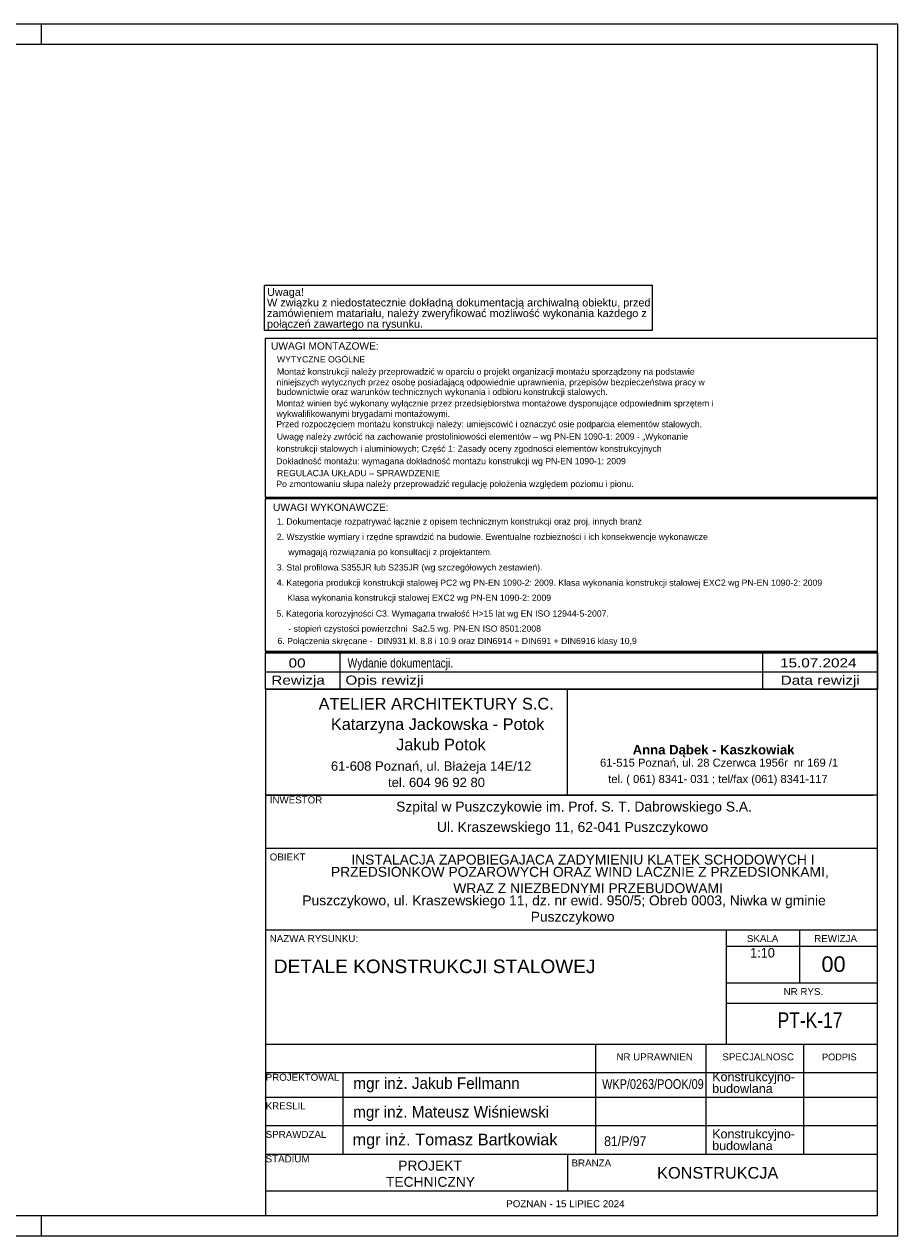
# Model space of a CAD drawing. Header units: millimetres. Extents: x 0 to 4200, y 0 to 2970.
# Tile 12 of 12: x 2058 to 4200, y 0 to 2970. Entities that reach past the tile are written whole.
import ezdxf

# ---------------------------------------------------------------- set-up
doc = ezdxf.new("R2010")
doc.units = ezdxf.units.MM
doc.styles.add('ar', font='txt', dxfattribs={"height": 0.2})
doc.styles.add('ari', font='txt', dxfattribs={"height": 0.2})
doc.styles.add('aria', font='txt', dxfattribs={"height": 0.2})
doc.styles.add('Arial', font='ARIAL.TTF', dxfattribs={"height": 0.2})
doc.styles.add('arialbd', font='txt', dxfattribs={"height": 0.2})

# ---------------------------------------------------------------- blocks, each defined once
blk = doc.blocks.new('Unknown-2519214-1268')
at = {"color": 7, "linetype": 'Continuous'}
for p, q in [((4200, 2970), (0, 2970)), ((2100, 2920), (2100, 2970)), ((4200, 2970), (4150, 2970)), ((4200, 0), (4200, 2970)), ((4150, 2920), (50, 2920)), ((4150, 50), (4150, 2920)), ((50, 50), (4150, 50)), ((2100, 0), (2100, 50)), ((0, 0), (4200, 0))]:
    blk.add_line(p, q, dxfattribs=at)
blk = doc.blocks.new('Text-2519214-4387')
at = {"color": 0, "linetype": 'Continuous'}
blk.add_wipeout([(3035.7, 2226.1), (3035.7, 2246.1), (2653.3, 2246.1), (2653.3, 2226.1)], dxfattribs=at)
at = {"color": 30, "linetype": 'Continuous'}
blk.add_line((2647.3, 2220.1), (3598.8, 2220.1), dxfattribs=at)
at = {"color": 0, "linetype": 'Continuous'}
blk.add_wipeout([(3583.8, 2252.1), (3583.8, 2272.1), (2653.3, 2272.1), (2653.3, 2252.1)], dxfattribs=at)
at = {"color": 7, "linetype": 'Continuous', "style": 'Arial'}
blk.add_text('połączeń zawartego na rysunku.', height=19.102, dxfattribs=at).set_placement((2653.3, 2226.1))
at = {"color": 0, "linetype": 'Continuous'}
blk.add_wipeout([(3592.8, 2278.1), (3592.8, 2298.1), (2653.3, 2298.1), (2653.3, 2278.1)], dxfattribs=at)
at = {"color": 30, "linetype": 'Continuous'}
blk.add_line((3598.8, 2220.1), (3598.8, 2330.1), dxfattribs=at)
at = {"color": 7, "linetype": 'Continuous', "style": 'Arial'}
blk.add_text('zamówieniem matariału, należy zweryfikować możliwość wykonania każdego z', height=19.102, dxfattribs=at).set_placement((2653.3, 2252.1))
at = {"color": 0, "linetype": 'Continuous'}
blk.add_wipeout([(2743.7, 2304.1), (2743.7, 2324.1), (2653.3, 2324.1), (2653.3, 2304.1)], dxfattribs=at)
at = {"color": 30, "linetype": 'Continuous'}
for p, q in [((2647.3, 2330.1), (3598.8, 2330.1)), ((2647.3, 2220.1), (2647.3, 2330.1))]:
    blk.add_line(p, q, dxfattribs=at)
at = {"color": 7, "linetype": 'Continuous', "style": 'Arial'}
for s, height, p in [('Uwaga!', 19.1, (2653.3, 2304.1)), ('W związku z niedostatecznie dokładną dokumentacją archiwalną obiektu, przed', 19.102, (2653.3, 2278.1))]:
    blk.add_text(s, height=height, dxfattribs=at).set_placement(p)
blk = doc.blocks.new('Unknown-2519214-4403')
at = {"color": 7, "linetype": 'Continuous'}
for p, q in [((2650, 1340), (4150, 1340)), ((2650, 1340), (2650, 1080)), ((3390, 1080), (3390, 1340)), ((4150, 50), (4150, 1340)), ((2650, 1080), (4140, 1080)), ((2650, 1080), (2650, 50)), ((4150, 1080), (2650, 1080)), ((2650, 950), (4150, 950)), ((2650, 750), (4150, 750)), ((3780, 470), (3780, 750)), ((3960, 620), (3960, 750)), ((3780, 710), (4150, 710)), ((3780, 620), (4150, 620)), ((3780, 570), (4150, 570)), ((2650, 470), (4150, 470)), ((3460, 200), (3460, 470)), ((3730, 200), (3730, 470)), ((3970, 200), (3970, 470)), ((2650, 400), (4150, 400)), ((2840, 200), (2840, 400)), ((2650, 340), (4150, 340)), ((2650, 270), (4150, 270)), ((2810, 270), (4140, 270)), ((2650, 200), (4140, 200)), ((2850, 200), (4150, 200)), ((3390, 200), (3390, 110)), ((2650, 110), (4140, 110)), ((2650, 110), (4150, 110)), ((2650, 50), (4150, 50))]:
    blk.add_line(p, q, dxfattribs=at)
for s, height, style, p in [('ATELIER ARCHITEKTURY S.C.', 28.557, 'Arial', (2780, 1290)), ('Katarzyna Jackowska - Potok', 28.557, 'Arial', (2810, 1240)), ('Jakub Potok', 28.557, 'Arial', (2970, 1190)), ('Anna Dąbek - Kaszkowiak', 23.023, 'arialbd', (3550, 1180)), ('61-608 Poznań, ul. Błażeja 14E/12', 22.846, 'Arial', (2810, 1140)), ('61-515 Poznań, ul. 28 Czerwca 1956r  nr 169 /1', 19.633, 'Arial', (3470, 1150)), ('tel. ( 061) 8341- 031 ; tel/fax (061) 8341-117', 19.633, 'Arial', (3490, 1110)), ('tel. 604 96 92 80', 22.846, 'Arial', (2950, 1100)), ('INWESTOR', 17.13, 'Arial', (2660, 1060)), ('Szpital w Puszczykowie im. Prof. S. T. Dabrowskiego S.A.', 24.275, 'Arial', (2970, 1040)), ('Ul. Kraszewskiego 11, 62-041 Puszczykowo', 24.275, 'Arial', (3070, 990)), ('OBIEKT', 17.13, 'Arial', (2660, 920)), ('INSTALACJA ZAPOBIEGAJACA ZADYMIENIU KLATEK SCHODOWYCH I', 24.275, 'Arial', (2860, 910)), ('PRZEDSIONKOW POZAROWYCH ORAZ WIND LACZNIE Z PRZEDSIONKAMI,', 24.275, 'Arial', (2810, 880)), ('WRAZ Z NIEZBEDNYMI PRZEBUDOWAMI', 24.275, 'Arial', (3110, 840)), ('Puszczykowo, ul. Kraszewskiego 11, dz. nr ewid. 950/5; Obreb 0003, Niwka w gminie', 24.275, 'Arial', (2740, 810)), ('Puszczykowo', 24.275, 'Arial', (3300, 770)), ('NAZWA RYSUNKU:', 17.134, 'Arial', (2660, 720)), ('SKALA', 17.13, 'Arial', (3830, 720)), ('REWIZJA', 17.13, 'Arial', (3995, 720)), ('NR RYS.', 17.13, 'Arial', (3920, 590)), ('NR UPRAWNIEN', 17.134, 'Arial', (3510, 430)), ('SPECJALNOSC', 17.134, 'Arial', (3770, 430)), ('PODPIS', 16.8, 'ar', (4014.2, 430)), ('PROJEKTOWAL', 17.134, 'Arial', (2650, 380)), ('KRESLIL', 17.13, 'Arial', (2650, 310)), ('SPRAWDZAL', 17.13, 'Arial', (2650, 240)), ('STADIUM', 17.13, 'Arial', (2650, 180)), ('PROJEKT', 24.27, 'Arial', (2975, 160)), ('BRANZA', 17.13, 'Arial', (3400, 170)), ('KONSTRUKCJA', 28.558, 'Arial', (3610, 140)), ('TECHNICZNY', 24.27, 'Arial', (2945, 120)), ('POZNAN - 15 LIPIEC 2024', 17.134, 'Arial', (3240, 70))]:
    blk.add_text(s, height=height, dxfattribs=dict(at, style=style)).set_placement(p)
at = {"color": 7}
for s, height, style, p in [('1:10', 23.33, 'aria', (3837.8, 682)), ('00', 38.2, 'Arial', (4012.8, 646.8)), ('DETALE KONSTRUKCJI STALOWEJ', 33.428, 'Arial', (2670, 643.8)), ('mgr inż. Jakub Fellmann', 28, 'ari', (2865, 360)), ('Konstrukcyjno-', 21.967, 'Arial', (3745, 378.8)), ('budowlana', 21.97, 'Arial', (3745, 350)), ('mgr inż. Mateusz Wiśniewski', 28, 'ari', (2864.6, 289.8)), ('mgr inż. Tomasz Bartkowiak', 28.652, 'Arial', (2863.1, 221.6)), ('Konstrukcyjno-', 21.967, 'Arial', (3745, 238.8)), ('budowlana', 21.97, 'Arial', (3745, 210))]:
    blk.add_text(s, height=height, dxfattribs=dict(at, style=style)).set_placement(p)
at = {"color": 7, "style": 'Arial'}
for s, height, width, p in [('PT-K-17', 38.2, 0.8, (3905.4, 509.3)), ('WKP/0263/POOK/09', 23.877, 0.8, (3475, 360)), ('81/P/97', 23.88, 0.9, (3480, 220))]:
    blk.add_text(s, height=height, dxfattribs=dict(at, width=width)).set_placement(p)
blk = doc.blocks.new('Unknown-2519214-4404')
at = {"color": 7, "linetype": 'Continuous'}
for p, q in [((2649.2, 1429.1), (4150, 1429.1)), ((4150, 1429.1), (2649.2, 1429.1)), ((2649.2, 1429.1), (2649.2, 1382.2)), ((2832.1, 1429.1), (2832.1, 1382.2)), ((3868.6, 1429.1), (3868.6, 1382.2)), ((4150, 1429.1), (4150, 1382.2)), ((2649.2, 1382.2), (4150, 1382.2)), ((2649.2, 1382.2), (2649.2, 1340)), ((2649.2, 1382.2), (4150, 1382.2)), ((2832.1, 1382.2), (2832.1, 1340)), ((3868.6, 1382.2), (3868.6, 1340)), ((4150, 1382.2), (4150, 1340)), ((4150, 1340), (2649.2, 1340))]:
    blk.add_line(p, q, dxfattribs=at)
at = {"color": 7, "linetype": 'Continuous', "style": 'Arial'}
for s, height, width, p in [('00', 22.4, 1.196471, (2706.2, 1393)), ('Wydanie dokumentacji.', 22.397, 0.8, (2850.9, 1393)), ('15.07.2024', 22.4, 1.196471, (3911.4, 1393.3)), ('Rewizja', 22.4, 1.2, (2663.8, 1350.9)), ('Opis rewizji', 22.397, 1.2, (2845.6, 1350.9)), ('Data rewizji', 22.397, 1.2, (3912.8, 1350.7))]:
    blk.add_text(s, height=height, dxfattribs=dict(at, width=width)).set_placement(p)
blk = doc.blocks.new('Unknown-2519214-4405')
at = {"color": 7, "linetype": 'Continuous'}
for p, q in [((4150, 1806.2), (2649.2, 1806.2)), ((2649.2, 1806.2), (2649.2, 1433)), ((4150, 1433), (4150, 1806.2)), ((2649.2, 1433), (4150, 1433))]:
    blk.add_line(p, q, dxfattribs=at)
at = {"color": 7, "linetype": 'Continuous', "style": 'Arial'}
for s, height, p in [('UWAGI WYKONAWCZE:', 17.917, (2668, 1776.9)), ('1. Dokumentacje rozpatrywać łącznie z opisem technicznym konstrukcji oraz proj. innych branż', 15.23, (2677.3, 1743.5)), ('2. Wszystkie wymiary i rzędne sprawdzić na budowie. Ewentualne rozbieżności i ich konsekwencje wykonawcze', 15.2297, (2677.3, 1706)), ('wymagają rozwiązania po konsultacji z projektantem.', 15.23, (2705.5, 1668.5)), ('3. Stal profilowa S355JR lub S235JR (wg szczegółowych zestawień).', 15.23, (2677.3, 1630.9)), ('4. Kategoria produkcji konstrukcji stalowej PC2 wg PN-EN 1090-2: 2009. Klasa wykonania konstrukcji stalowej EXC2 wg PN-EN 1090-2: 2009', 15.2297, (2677.3, 1593.4)), ('Klasa wykonania konstrukcji stalowej EXC2 wg PN-EN 1090-2: 2009', 15.23, (2703.1, 1556.5)), ('5. Kategoria korozyjności C3. Wymagana trwałość H>15 lat wg EN ISO 12944-5-2007.', 15.23, (2676.4, 1517.8)), ('- stopień czystości powierzchni  Sa2.5 wg. PN-EN ISO 8501:2008', 15.23, (2705.5, 1480.9)), ('6. Połączenia skręcane -  DIN931 kl. 8.8 i 10.9 oraz DIN6914 + DIN691 + DIN6916 klasy 10,9', 15.23, (2679.1, 1450.5))]:
    blk.add_text(s, height=height, dxfattribs=at).set_placement(p)
blk = doc.blocks.new('Unknown-2519214-4406')
at = {"color": 7, "linetype": 'Continuous'}
for p, q in [((4150, 2199.2), (2649.2, 2199.2)), ((2649.2, 2199.2), (2649.2, 1810.6)), ((4150, 1810.6), (4150, 2199.2)), ((2649.2, 1810.6), (4150, 1810.6))]:
    blk.add_line(p, q, dxfattribs=at)
at = {"color": 7, "linetype": 'Continuous', "style": 'Arial'}
for s, height, p in [('UWAGI MONTAZOWE:', 17.917, (2663.1, 2172.3)), ('WYTYCZNE OGÓLNE', 15.23, (2677.7, 2140.9)), ('Montaż konstrukcji należy przeprowadzić w oparciu o projekt organizacji montażu sporządzony na podstawie', 15.2297, (2677.9, 2110.9)), ('niniejszych wytycznych przez osobę posiadającą odpowiednie uprawnienia, przepisów bezpieczeństwa pracy w', 15.2297, (2676.6, 2084.9)), ('budownictwie oraz warunków technicznych wykonania i odbioru konstrukcji stalowych.', 15.23, (2677.5, 2061.1)), ('Montaż winien być wykonany wyłącznie przez przedsiębiorstwa montażowe dysponujące odpowiednim sprzętem i', 15.2297, (2675.8, 2033)), ('wykwalifikowanymi brygadami montażowymi.', 15.23, (2676.6, 2007.5)), ('Przed rozpoczęciem montażu konstrukcji należy: umiejscowić i oznaczyć osie podparcia elementów stalowych.', 15.2297, (2676.2, 1982.1)), ('Uwagę należy zwrócić na zachowanie prostoliniowości elementów – wg PN-EN 1090-1: 2009 - „Wykonanie', 15.23, (2677.2, 1951.7)), ('konstrukcji stalowych i aluminiowych; Część 1: Zasady oceny zgodności elementów konstrukcyjnych', 15.23, (2676.3, 1921.8)), ('Dokładność montażu: wymagana dokładność montażu konstrukcji wg PN-EN 1090-1: 2009', 15.23, (2675.8, 1891.4)), ('REGULACJA UKŁADU – SPRAWDZENIE', 15.23, (2677.8, 1862)), ('Po zmontowaniu słupa należy przeprowadzić regulację położenia względem poziomu i pionu.', 15.23, (2676.1, 1835.6))]:
    blk.add_text(s, height=height, dxfattribs=at).set_placement(p)

msp = doc.modelspace()

# ---------------------------------------------------------------- block references
for name in ['Unknown-2519214-1268', 'Unknown-2519214-4406', 'Unknown-2519214-4405', 'Unknown-2519214-4404', 'Unknown-2519214-4403']:
    msp.add_blockref(name, (0, 0))

# ---------------------------------------------------------------- next in the draw order: block references
msp.add_blockref('Text-2519214-4387', (0, 0))

doc.saveas('drawing.dxf')
